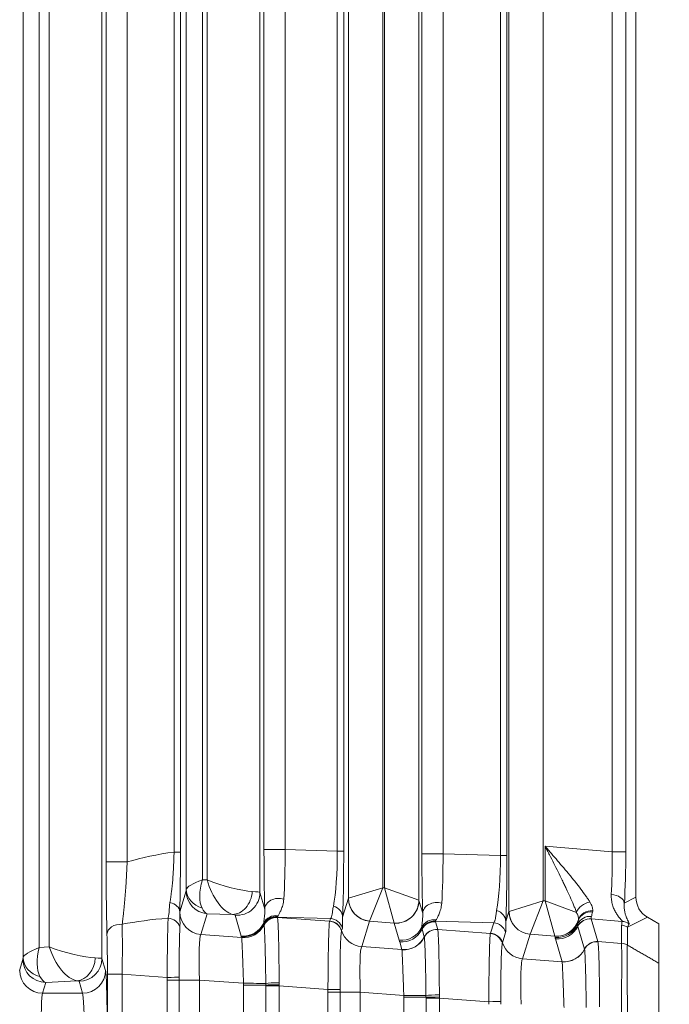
# Model space of a CAD drawing. Header units: millimetres. Extents: x 4 to 836, y 5 to 589.
# Tile 141 of 154: x 725 to 739, y 283 to 304. Entities that reach past the tile are written whole.
import ezdxf

# ---------------------------------------------------------------- set-up
doc = ezdxf.new("R2010")
doc.units = ezdxf.units.MM
doc.layers.add('1', color=7, linetype='Continuous', true_color=0xffffff)
doc.styles.add('ideas_simplex', font='simplex.shx')
doc.dimstyles.get("Standard").update_dxf_attribs({"dimtxt": 0.18, "dimasz": 0.18, "dimexe": 0.18, "dimexo": 0.0625, "dimgap": 0.09, "dimtad": 0, "dimtih": 1, "dimtoh": 1, "dimdec": 4, "dimzin": 0, "dimdsep": 46, "dimtxsty": 'Standard', "dimcen": 0.09, "dimadec": 0, "dimazin": 0, "dimtfac": 1, "dimtdec": 4, "dimtofl": 0, "dimtmove": 0, "dimatfit": 3, "dimfxl": 1, "dimtolj": 1, "dimtzin": 0, "dimarcsym": 0})

# ---------------------------------------------------------------- blocks, each defined once
blk = doc.blocks.new('_U1')
at = {"layer": '1', "color": 152, "lineweight": 13}
for p, q in [((687.377459, 306.372389), (765.429845, 306.372389)), ((706.014546, 253.711148), (765.429845, 253.711148))]:
    blk.add_line(p, q, dxfattribs=at)
at = {"layer": '1', "color": 27, "lineweight": 13}
blk.add_line((763.429845, 306.372389), (763.429845, 253.711148), dxfattribs=at)
at = {"layer": '1', "color": 87, "lineweight": 25}
for p, q in [((761.929845, 287.144268), (756.304845, 287.144268)), ((756.304845, 287.144268), (756.304845, 285.644268)), ((761.929845, 285.644268), (761.929845, 287.144268)), ((756.304845, 274.439268), (756.304845, 272.939268)), ((761.929845, 272.939268), (761.929845, 274.439268)), ((756.304845, 272.939268), (761.929845, 272.939268))]:
    blk.add_line(p, q, dxfattribs=at)
at = {"layer": '1', "color": 27, "lineweight": 18}
for points in [[(763.429845, 306.372389), (763.958826, 303.372391), (762.900864, 303.372387)], [(763.429845, 253.711148), (762.900864, 256.711146), (763.958826, 256.71115)]]:
    blk.add_solid(points, dxfattribs=at)
at = {"layer": '1', "color": 87, "linetype": 'Continuous', "lineweight": 25, "char_height": 3, "attachment_point": 7, "rotation": 90, "line_spacing_factor": 1.204819, "style": 'ideas_simplex'}
for s, insert in [('\\W1.2097;52,7', (754.463845, 274.386768)), ('\\W1.2097;2.07', (761.776345, 274.386768))]:
    blk.add_mtext(s, dxfattribs=dict(at, insert=insert))
blk = doc.blocks.new('_U6')
at = {"layer": '1', "color": 152, "lineweight": 13}
for p, q in [((678.538624, 315.211223), (784.688083, 315.211223)), ((650.312249, 253.711148), (784.688083, 253.711148))]:
    blk.add_line(p, q, dxfattribs=at)
at = {"layer": '1', "color": 27, "lineweight": 13}
blk.add_line((782.688083, 315.211223), (782.688083, 253.711148), dxfattribs=at)
at = {"layer": '1', "color": 87, "lineweight": 25}
for p, q in [((781.188083, 293.048685), (775.563083, 293.048685)), ((775.563083, 293.048685), (775.563083, 291.548685)), ((781.188083, 291.548685), (781.188083, 293.048685)), ((775.563083, 277.373685), (775.563083, 275.873685)), ((781.188083, 275.873685), (781.188083, 277.373685)), ((775.563083, 275.873685), (781.188083, 275.873685))]:
    blk.add_line(p, q, dxfattribs=at)
at = {"layer": '1', "color": 27, "lineweight": 18}
for points in [[(782.688083, 315.211223), (783.217064, 312.211225), (782.159102, 312.211221)], [(782.688083, 253.711148), (782.159102, 256.711146), (783.217064, 256.71115)]]:
    blk.add_solid(points, dxfattribs=at)
at = {"layer": '1', "color": 87, "linetype": 'Continuous', "lineweight": 25, "char_height": 3, "attachment_point": 7, "rotation": 90, "line_spacing_factor": 1.204819, "style": 'ideas_simplex'}
for s, insert in [('\\W1.2558;2.421', (781.034583, 277.321185)), ('\\W1.2097;61,5', (773.722083, 278.806185))]:
    blk.add_mtext(s, dxfattribs=dict(at, insert=insert))

msp = doc.modelspace()

# ---------------------------------------------------------------- linework, layer by layer
at = {"layer": '1', "color": 143, "linetype": 'Continuous', "lineweight": 13}
for p, q in [((725.176, 283.869), (725.176, 324.553)), ((726.897, 324.574), (726.897, 283.849)), ((725.526, 324.335), (725.526, 284.087)), ((725.748, 284.099), (725.748, 324.323)), ((735.769, 284.872), (735.769, 323.55)), ((732.269, 285.158), (732.269, 323.265)), ((733.808, 323.309), (733.808, 285.114)), ((736.519, 323.32), (736.519, 285.103)), ((728.735, 285.358), (728.735, 323.064)), ((730.34, 323.135), (730.34, 285.287)), ((733.019, 323.034), (733.019, 285.389)), ((733.058, 285.385), (733.058, 323.037)), ((729.085, 322.861), (729.085, 285.561)), ((729.191, 285.559), (729.191, 322.864)), ((726.986, 285.951), (726.986, 322.471)), ((727.446, 322.471), (727.446, 285.951)), ((735.586, 286.094), (735.586, 322.328)), ((735.726, 322.328), (735.726, 286.094)), ((728.468, 286.167), (728.468, 322.256)), ((728.608, 322.256), (728.608, 286.167)), ((730.429, 286.218), (730.429, 322.205)), ((730.889, 322.205), (730.889, 286.218)), ((732.027, 286.188), (732.027, 322.235)), ((732.167, 322.235), (732.167, 286.188)), ((733.872, 286.127), (733.872, 322.295)), ((734.332, 322.295), (734.332, 286.127)), ((738.018, 286.174), (738.018, 322.249)), ((738.317, 322.249), (738.317, 286.174)), ((728.468, 286.167), (728.608, 286.167)), ((730.429, 286.218), (730.889, 286.218)), ((730.889, 286.218), (732.027, 286.188)), ((732.027, 286.188), (732.167, 286.188)), ((733.872, 286.127), (734.332, 286.127)), ((734.332, 286.127), (735.586, 286.094)), ((735.726, 286.094), (735.586, 286.094)), ((736.558, 285.1), (736.558, 286.293)), ((736.558, 286.293), (738.018, 286.174)), ((738.018, 286.174), (738.317, 286.174)), ((727.446, 285.951), (726.986, 285.951)), ((729.085, 285.561), (729.191, 285.559)), ((728.593, 284.867), (728.732, 285.319)), ((730.34, 285.287), (730.446, 284.924)), ((732.272, 285.159), (733.019, 285.389)), ((732.73, 284.663), (733.019, 285.389)), ((733.019, 285.389), (733.058, 285.385)), ((733.058, 285.385), (733.267, 284.619)), ((733.058, 285.385), (733.805, 285.115)), ((732.144, 284.746), (732.269, 285.158)), ((733.808, 285.114), (733.889, 284.834)), ((735.772, 284.873), (736.519, 285.103)), ((736.23, 284.377), (736.519, 285.103)), ((736.519, 285.103), (736.558, 285.1)), ((737.242, 284.852), (736.558, 285.1)), ((736.767, 284.333), (736.558, 285.1)), ((738.285, 285.055), (738.539, 285.181)), ((729.191, 284.823), (729.053, 284.371)), ((729.745, 284.808), (729.191, 284.823)), ((735.702, 284.652), (735.769, 284.872)), ((729.933, 284.335), (729.8, 284.791)), ((731.878, 284.72), (730.72, 284.751)), ((730.722, 284.744), (731.858, 284.658)), ((731.861, 284.664), (731.878, 284.72)), ((732.729, 284.661), (732.559, 284.106)), ((733.267, 284.619), (732.73, 284.663)), ((733.376, 284.244), (733.267, 284.617)), ((735.437, 284.627), (734.163, 284.66)), ((734.167, 284.647), (734.216, 284.48)), ((735.367, 284.399), (735.437, 284.627)), ((738.237, 284.656), (737.565, 284.711)), ((737.565, 284.711), (737.71, 284.217)), ((738.787, 284.75), (738.353, 284.533)), ((729.053, 284.371), (729.944, 284.303)), ((732.14, 284.511), (732.122, 284.455)), ((733.924, 284.316), (733.875, 284.483)), ((734.216, 284.48), (735.365, 284.394)), ((735.698, 284.417), (735.629, 284.19)), ((736.229, 284.376), (736.065, 283.841)), ((736.767, 284.333), (736.23, 284.377)), ((737.417, 284.052), (737.273, 284.547)), ((738.227, 284.178), (738.227, 284.572)), ((738.353, 284.533), (738.353, 284.139)), ((733.437, 284.041), (733.388, 284.209)), ((736.775, 284.304), (736.767, 284.332)), ((736.93, 283.777), (736.786, 284.274)), ((737.71, 284.217), (738.227, 284.177)), ((725.526, 284.087), (725.748, 284.099)), ((732.559, 284.106), (733.437, 284.04)), ((725.102, 283.589), (725.173, 283.824)), ((726.897, 283.849), (726.975, 283.589)), ((736.065, 283.841), (736.931, 283.776)), ((725.672, 283.326), (725.602, 283.091)), ((726.349, 283.363), (725.672, 283.326)), ((726.475, 283.091), (726.397, 283.351)), ((727.336, 283.509), (727.016, 283.509)), ((727.016, 275.913), (727.016, 283.509)), ((727.336, 283.509), (727.336, 275.913)), ((728.317, 283.435), (727.336, 283.509)), ((728.317, 283.379), (728.582, 283.379)), ((728.317, 276.043), (728.317, 283.379)), ((728.582, 283.379), (729.022, 283.379)), ((728.582, 283.379), (728.582, 276.043)), ((729.984, 283.307), (729.022, 283.379)), ((729.022, 283.379), (729.022, 276.043)), ((725.602, 283.091), (726.475, 283.091)), ((729.984, 276.154), (729.984, 283.269)), ((729.984, 283.269), (730.468, 283.269)), ((730.468, 283.251), (730.759, 283.251)), ((730.468, 276.172), (730.468, 283.251)), ((730.759, 283.251), (730.759, 276.172)), ((731.824, 283.17), (730.759, 283.251)), ((731.824, 283.114), (732.088, 283.114)), ((731.824, 276.308), (731.824, 283.114)), ((732.529, 283.114), (732.088, 283.114)), ((732.088, 283.114), (732.088, 276.308)), ((733.477, 283.043), (732.529, 283.114)), ((732.529, 283.114), (732.529, 276.308)), ((733.477, 276.417), (733.477, 283.005)), ((733.962, 283.005), (733.477, 283.005)), ((733.962, 282.987), (734.252, 282.987)), ((733.962, 276.436), (733.962, 282.987)), ((734.252, 282.987), (734.252, 276.436)), ((735.33, 282.906), (734.252, 282.987))]:
    msp.add_line(p, q, dxfattribs=at)
at = {"layer": '1', "color": 143, "linetype": 'Continuous', "lineweight": 18}
for p, q in [((738.539, 323.241), (738.539, 285.181)), ((738.787, 284.75), (739.039, 284.604)), ((739.039, 283.744), (739.039, 284.604))]:
    msp.add_line(p, q, dxfattribs=at)
at = {"layer": '1', "color": 143, "linetype": 'Continuous', "lineweight": 13}
for centre, major_axis, ratio, start_param, end_param in [((730.406, 283.209), (-5.359, 0.61), 0.555322, 5.144862, 5.359549), ((730.484, 286.242), (-0.001, -1.801), 0.030434, 4.725631, 5.532945), ((730.784, 286.242), (-0.007, 1.501), 0.069967, 3.888858, 4.696172), ((731.81, 286.215), (-0.01, 1.501), 0.144199, 3.75491, 4.693626), ((732.11, 286.215), (-0.001, 1.801), 0.031454, 3.758799, 4.697514), ((733.927, 286.151), (-0.001, -1.801), 0.030434, 4.725631, 5.532945), ((734.227, 286.151), (-0.007, 1.501), 0.069967, 3.888858, 4.696172), ((735.369, 286.121), (-0.01, 1.501), 0.144199, 3.75491, 4.693626), ((735.669, 286.121), (-0.001, 1.801), 0.031454, 3.758799, 4.697514), ((737.872, 286.186), (-0.026, 1.507), 0.096946, 4.032678, 4.702802), ((738.171, 286.186), (-0.001, 1.806), 0.081028, 4.035607, 4.705731), ((729.485, 285.561), (-0.749, -0.213), 0.16115, 5.228872, 6.211309), ((729.485, 285.561), (-0.292, -0.731), 0.480074, 4.902082, 5.884519), ((729.591, 285.559), (-0.749, 0.223), 0.167328, 1.058343, 2.511926), ((729.591, 285.559), (-0.267, 0.744), 0.48275, 1.399063, 2.852645), ((728.731, 285.568), (0, 0.25), 0.031454, 3.243932, 3.715078), ((729.231, 285.319), (-0.478, 0.146), 0.996014, 0.297852, 1.785245), ((729.235, 285.358), (0.499, -0.024), 0.878584, 3.196431, 4.437869), ((729.785, 285.305), (0.093, 0.491), 0.77245, 3.279264, 4.858354), ((729.841, 285.287), (-0.48, -0.14), 0.995643, 1.207413, 2.857034), ((729.591, 285.307), (-0.75, 0.02), 0.029238, 3.168569, 3.821783), ((737.986, 285.055), (-0.299, 0.019), 0.621028, 3.245165, 4.701837), ((728.293, 284.864), (-0.3, 0.008), 0.714578, 3.179021, 4.439644), ((730.746, 284.924), (-0.3, -0.01), 0.776151, 4.295129, 6.241659), ((733.019, 285.137), (-0.75, 0.02), 0.029238, 6.196715, 6.257802), ((732.769, 285.158), (-0.478, 0.146), 0.996014, 0.297852, 1.785245), ((732.77, 285.159), (-0.339, 0.368), 0.992996, 0.829626, 2.311967), ((733.307, 285.115), (0.368, 0.339), 0.991771, 3.890384, 5.534394), ((733.308, 285.114), (-0.48, -0.14), 0.995643, 1.207413, 2.857034), ((733.058, 285.134), (-0.75, 0.02), 0.029238, 3.168569, 3.229655), ((734.189, 284.834), (-0.3, -0.01), 0.776151, 4.295129, 6.241659), ((737.515, 284.852), (-0.269, -0.133), 0.701534, 4.312995, 5.668073), ((728.597, 283.368), (0, 1.504), 0.026222, 0.085495, 0.105873), ((729.093, 284.867), (0.478, -0.146), 0.996014, 3.439444, 4.926838), ((729.23, 285.568), (-0.012, -0.75), 0.344743, 5.705365, 6.176511), ((729.55, 284.81), (-0.25, 0.021), 0.087194, 3.174945, 3.828159), ((730.694, 284.488), (-0.298, 0.034), 0.982269, 4.678398, 5.944958), ((731.844, 284.746), (-0.3, 0.013), 0.858349, 3.192635, 4.413477), ((735.402, 284.652), (0.3, -0.013), 0.858349, 0.051043, 1.271884), ((736.519, 284.851), (-0.75, 0.02), 0.029238, 6.196715, 6.257802), ((736.269, 284.872), (-0.478, 0.146), 0.996014, 0.297852, 1.785245), ((736.27, 284.873), (-0.339, 0.368), 0.992996, 0.829626, 2.311967), ((737.571, 284.591), (-0.294, 0.059), 0.895222, 4.815928, 6.167138), ((737.575, 284.622), (-0.299, 0.018), 0.878856, 4.694224, 6.053686), ((727.306, 284.376), (0.3, 0.008), 0.722159, 1.448499, 3.103741), ((727.284, 283.505), (-0.023, -1.503), 0.034806, 1.573947, 2.380449), ((731.206, 283.209), (-5.474, 0.489), 0.272631, 5.287995, 5.521537), ((728.308, 284.469), (-0.299, 0.018), 0.865443, 3.477325, 4.664411), ((729.973, 284.832), (-0.48, -0.14), 0.995643, 1.207413, 2.411234), ((729.978, 284.818), (-0.471, -0.168), 0.995424, 1.148438, 2.337855), ((730.693, 284.464), (-0.299, -0.026), 0.991317, 4.517846, 5.732632), ((730.696, 284.453), (-0.284, -0.098), 0.995464, 4.299844, 5.486244), ((730.698, 284.446), (-0.286, -0.092), 0.995544, 4.320806, 5.507206), ((730.699, 284.444), (-0.296, -0.047), 0.993751, 4.472079, 5.658942), ((730.699, 284.442), (-0.297, -0.041), 0.992886, 4.491637, 5.678511), ((731.834, 284.36), (-0.268, 0.136), 0.995564, 3.909371, 5.098516), ((731.836, 284.366), (0.287, -0.088), 0.996014, 0.598846, 1.785245), ((731.853, 284.422), (-0.287, 0.088), 0.996014, 3.740438, 4.926838), ((732.979, 284.64), (-0.25, 0.021), 0.087194, 6.203092, 6.264178), ((733.017, 284.637), (-0.25, 0.021), 0.087194, 3.174945, 3.236032), ((734.137, 284.397), (-0.298, 0.034), 0.982269, 4.678398, 5.944958), ((734.139, 284.362), (-0.284, -0.098), 0.995471, 4.301453, 5.487852), ((734.143, 284.349), (-0.288, -0.084), 0.995643, 4.349005, 5.535405), ((735.412, 284.329), (0.287, -0.088), 0.996014, 0.598846, 1.785245), ((736.807, 284.829), (0.368, 0.339), 0.991771, 3.890384, 5.271507), ((736.808, 284.828), (-0.48, -0.14), 0.995643, 1.207413, 2.555209), ((736.816, 284.801), (0.48, 0.14), 0.995643, 4.349005, 5.581304), ((737.546, 284.478), (-0.293, 0.062), 0.959628, 4.834927, 6.067475), ((737.541, 284.414), (-0.291, -0.074), 0.995302, 4.382823, 5.569103), ((737.541, 284.413), (-0.288, -0.084), 0.995643, 4.349005, 5.535405), ((740.09, 285.993), (-1.824, -1.543), 0.244098, 5.976332, 6.079471), ((738.213, 284.359), (-0.293, 0.063), 0.996129, 4.297262, 4.842485), ((740.065, 285.695), (-1.72, -1.279), 0.157063, 5.913872, 6.017011), ((726.984, 283.505), (0, -1.203), 0.026128, 1.574077, 2.38058), ((729.097, 283.368), (-0.038, 1.006), 0.073389, 0.079108, 1.557174), ((729.984, 284.8), (-0.477, -0.149), 0.995576, 1.188036, 2.374065), ((729.984, 284.799), (0.482, 0.134), 0.994903, 4.361205, 5.547224), ((732.599, 284.602), (-0.478, 0.146), 0.996014, 0.598846, 1.785245), ((733.417, 284.741), (-0.48, -0.14), 0.995643, 1.207413, 2.411234), ((733.428, 284.705), (-0.48, -0.14), 0.995643, 1.207413, 2.393812), ((734.192, 284.182), (-0.288, -0.084), 0.995643, 4.349005, 5.535405), ((734.192, 284.182), (-0.292, -0.068), 0.995069, 4.402956, 5.589592), ((734.192, 284.18), (-0.297, -0.044), 0.993716, 4.484311, 5.671202), ((735.34, 284.096), (0.268, -0.136), 0.995564, 0.767778, 1.956923), ((735.343, 284.101), (0.287, -0.088), 0.996014, 0.598846, 1.785245), ((736.479, 284.355), (-0.25, 0.021), 0.087194, 6.203092, 6.264178), ((736.826, 284.77), (0.48, 0.14), 0.995643, 4.349005, 5.535429), ((738.203, 284.274), (-0.3, 0), 0.996169, 4.18879, 4.631248), ((733.477, 284.538), (-0.48, -0.14), 0.995643, 1.207413, 2.393768), ((733.478, 284.536), (-0.479, -0.144), 0.995612, 1.198056, 2.384063), ((736.106, 284.338), (0.478, -0.146), 0.996014, 3.740438, 4.926838), ((736.517, 284.351), (-0.25, 0.021), 0.087194, 3.174945, 3.236032), ((737.685, 283.919), (-0.288, -0.084), 0.995643, 4.349005, 5.535405), ((737.685, 283.918), (-0.292, -0.068), 0.995069, 4.402956, 5.589592), ((737.686, 283.916), (-0.297, -0.044), 0.993716, 4.484311, 5.671202), ((738.202, 283.88), (-0.295, 0.056), 0.996153, 4.374299, 4.816677), ((725.926, 284.087), (-0.749, -0.229), 0.170757, 5.222502, 6.204939), ((725.926, 284.087), (-0.254, -0.751), 0.483887, 4.874385, 5.856821), ((726.148, 284.099), (-0.749, 0.207), 0.157833, 1.052243, 2.549231), ((726.148, 284.099), (-0.306, 0.723), 0.478289, 1.371252, 2.868239), ((732.603, 283.103), (-0.038, 1.006), 0.073389, 0.079108, 1.557174), ((736.971, 284.274), (0.48, 0.14), 0.995643, 4.349005, 5.535361), ((736.971, 284.272), (0.479, 0.144), 0.995612, 4.339649, 5.525656), ((725.172, 284.073), (0, -0.25), 0.031404, 0.10491, 0.619461), ((725.672, 283.824), (-0.479, 0.143), 0.995856, 0.291963, 1.860478), ((725.676, 283.869), (0.499, -0.022), 0.864178, 3.193639, 4.485026), ((726.349, 283.861), (0.059, 0.497), 0.802499, 3.288192, 4.807197), ((726.397, 283.849), (-0.479, -0.143), 0.995856, 1.281115, 2.84963), ((726.148, 283.848), (-0.75, 0), 0.029163, 3.167773, 3.777582), ((736.11, 282.839), (-0.038, 1.006), 0.073389, 0.079108, 1.557174), ((725.602, 283.589), (-0.479, 0.143), 0.995856, 0.291963, 1.860478), ((726.475, 283.589), (-0.479, -0.143), 0.995856, 1.281115, 2.84963), ((726.972, 282.095), (0, -1.5), 0.026186, 1.570796, 3.054326), ((725.672, 284.073), (-0.025, 0.75), 0.344332, 2.531192, 3.045743), ((726.148, 283.35), (-0.25, 0), 0.087489, 3.167773, 3.777582), ((728.296, 283.435), (-0.3, -0.004), 0.000932, 1.640603, 2.828939), ((730.019, 283.307), (0.5, -0.001), 0.000077, 4.642576, 5.82725), ((730.737, 283.306), (-0.3, -0.006), 0.044184, 4.638292, 5.826805), ((725.605, 282.095), (0, -1), 0.039279, 3.228859, 4.712389), ((726.472, 282.095), (0, -1), 0.039279, 1.570796, 3.054326), ((730.738, 283.269), (-0.3, -0.002), 0.014605, 4.641342, 5.828738), ((731.803, 283.17), (-0.3, -0.004), 0.000932, 1.640603, 2.828939), ((733.512, 283.043), (-0.5, 0.001), 0.000077, 1.500983, 2.685657), ((734.231, 283.042), (-0.3, -0.006), 0.044184, 4.638292, 5.826805), ((734.231, 283.005), (-0.3, -0.002), 0.014605, 4.641342, 5.828738), ((735.309, 282.906), (0.3, 0.004), 0.000932, 4.782196, 5.970531)]:
    msp.add_ellipse(centre, major_axis=major_axis, ratio=ratio, start_param=start_param, end_param=end_param, dxfattribs=at)
at = {"layer": '1', "color": 143, "linetype": 'Continuous', "lineweight": 18}
msp.add_ellipse((739.04, 285.183), major_axis=(0.449, 0.225), ratio=0.995894, start_param=2.679493, end_param=3.721496, dxfattribs=at)
at = {"layer": '1', "color": 143, "linetype": 'Continuous', "lineweight": 13}
for points, knots in [([(728.379, 285.068), (728.385, 285.104), (728.39, 285.14), (728.398, 285.198), (728.401, 285.217), (728.406, 285.257), (728.408, 285.278), (728.421, 285.381), (728.43, 285.469), (728.44, 285.585), (728.441, 285.608), (728.445, 285.656), (728.447, 285.681), (728.452, 285.755), (728.455, 285.805), (728.46, 285.906), (728.462, 285.957), (728.466, 286.061), (728.467, 286.113), (728.468, 286.167)], [0, 0, 0, 0, 0.125, 0.125, 0.1875, 0.1875, 0.25, 0.25, 0.5, 0.5, 0.5625, 0.5625, 0.625, 0.625, 0.75, 0.75, 0.875, 0.875, 1, 1, 1, 1]), ([(737.242, 284.852), (737.232, 284.879), (737.222, 284.907), (737.2, 284.962), (737.189, 284.99), (737.154, 285.075), (737.129, 285.132), (737.076, 285.249), (737.049, 285.309), (737.006, 285.399), (736.992, 285.429), (736.962, 285.49), (736.947, 285.521), (736.903, 285.612), (736.872, 285.674), (736.811, 285.796), (736.78, 285.858), (736.717, 285.981), (736.686, 286.043), (736.638, 286.137), (736.614, 286.183), (736.59, 286.23), (736.574, 286.261), (736.566, 286.277), (736.558, 286.293)], [0, 0, 0, 0, 0.0625, 0.0625, 0.125, 0.125, 0.25, 0.25, 0.375, 0.375, 0.4375, 0.4375, 0.5, 0.5, 0.625, 0.625, 0.75, 0.75, 0.875, 0.875, 0.9375, 0.96875, 0.96875, 1, 1, 1, 1]), ([(736.558, 286.293), (736.57, 286.279), (736.581, 286.266), (736.604, 286.24), (736.638, 286.2), (736.673, 286.16), (736.741, 286.081), (736.786, 286.029), (736.875, 285.924), (736.92, 285.872), (737.007, 285.768), (737.051, 285.716), (737.115, 285.639), (737.136, 285.613), (737.178, 285.561), (737.199, 285.536), (737.26, 285.46), (737.299, 285.41), (737.374, 285.312), (737.409, 285.263), (737.459, 285.193), (737.475, 285.169), (737.498, 285.135), (737.505, 285.123), (737.52, 285.1), (737.527, 285.089), (737.534, 285.078)], [0, 0, 0, 0, 0.03125, 0.03125, 0.0625, 0.125, 0.125, 0.25, 0.25, 0.375, 0.375, 0.5, 0.5, 0.5625, 0.5625, 0.625, 0.625, 0.75, 0.75, 0.875, 0.875, 0.9375, 0.9375, 0.96875, 0.96875, 1, 1, 1, 1]), ([(727.446, 285.951), (727.443, 285.884), (727.44, 285.819), (727.434, 285.69), (727.431, 285.626), (727.425, 285.532), (727.423, 285.501), (727.419, 285.439), (727.417, 285.409), (727.411, 285.318), (727.406, 285.259), (727.392, 285.089), (727.382, 284.982), (727.369, 284.854), (727.366, 284.829), (727.36, 284.78), (727.352, 284.707), (727.343, 284.637), (727.337, 284.592)], [0, 0, 0, 0, 0.125, 0.125, 0.25, 0.25, 0.3125, 0.3125, 0.375, 0.375, 0.5, 0.5, 0.75, 0.75, 0.8125, 0.8125, 0.875, 1, 1, 1, 1]), ([(738.237, 284.656), (738.238, 284.661), (738.234, 284.669), (738.219, 284.69), (738.207, 284.703), (738.187, 284.727), (738.18, 284.735), (738.166, 284.753), (738.158, 284.763), (738.135, 284.793), (738.12, 284.816), (738.09, 284.865), (738.075, 284.892), (738.056, 284.936), (738.049, 284.951), (738.037, 284.982), (738.032, 284.999), (738.017, 285.049), (738.01, 285.084), (738.001, 285.159), (737.999, 285.199), (738.002, 285.24)], [0, 0, 0, 0, 0.125, 0.125, 0.25, 0.25, 0.3125, 0.3125, 0.375, 0.375, 0.5, 0.5, 0.625, 0.625, 0.6875, 0.6875, 0.75, 0.75, 0.875, 0.875, 1, 1, 1, 1]), ([(728.338, 284.727), (728.345, 284.75), (728.35, 284.775), (728.357, 284.827), (728.36, 284.854), (728.364, 284.912), (728.365, 284.942), (728.37, 285.004), (728.374, 285.036), (728.379, 285.068)], [0, 0, 0, 0, 0.25, 0.25, 0.5, 0.5, 0.75, 0.75, 1, 1, 1, 1]), ([(730.861, 285.141), (730.859, 285.116), (730.856, 285.093), (730.848, 285.049), (730.843, 285.029), (730.833, 284.99), (730.827, 284.972), (730.816, 284.939), (730.81, 284.923), (730.791, 284.88), (730.779, 284.855), (730.756, 284.812), (730.746, 284.794), (730.737, 284.78)], [0, 0, 0, 0, 0.125, 0.125, 0.25, 0.25, 0.375, 0.375, 0.5, 0.5, 0.75, 0.75, 1, 1, 1, 1]), ([(734.304, 285.05), (734.302, 285.025), (734.299, 285.002), (734.291, 284.959), (734.287, 284.938), (734.276, 284.9), (734.271, 284.882), (734.259, 284.848), (734.253, 284.833), (734.235, 284.789), (734.222, 284.764), (734.199, 284.721), (734.189, 284.703), (734.18, 284.689)], [0, 0, 0, 0, 0.125, 0.125, 0.25, 0.25, 0.375, 0.375, 0.5, 0.5, 0.75, 0.75, 1, 1, 1, 1]), ([(737.534, 285.078), (737.555, 285.042), (737.572, 285.008), (737.588, 284.959), (737.592, 284.944), (737.595, 284.921), (737.596, 284.914), (737.597, 284.899), (737.597, 284.892), (737.596, 284.885)], [0, 0, 0, 0, 0.5, 0.5, 0.75, 0.75, 0.875, 0.875, 1, 1, 1, 1]), ([(738.285, 285.055), (738.282, 285.019), (738.281, 284.987), (738.285, 284.925), (738.288, 284.897), (738.296, 284.857), (738.298, 284.845), (738.304, 284.82), (738.308, 284.809), (738.318, 284.775), (738.326, 284.755), (738.341, 284.718), (738.349, 284.701), (738.36, 284.678), (738.364, 284.671), (738.37, 284.658), (738.373, 284.652), (738.382, 284.635), (738.386, 284.626), (738.391, 284.61), (738.391, 284.604), (738.389, 284.6)], [0, 0, 0, 0, 0.125, 0.125, 0.25, 0.25, 0.3125, 0.3125, 0.375, 0.375, 0.5, 0.5, 0.625, 0.625, 0.6875, 0.6875, 0.75, 0.75, 0.875, 0.875, 1, 1, 1, 1]), ([(728.592, 284.864), (728.591, 284.835), (728.592, 284.807), (728.594, 284.752), (728.595, 284.725), (728.597, 284.672), (728.598, 284.645), (728.598, 284.592), (728.598, 284.565), (728.596, 284.537)], [0, 0, 0, 0, 0.25, 0.25, 0.5, 0.5, 0.75, 0.75, 1, 1, 1, 1]), ([(730.424, 284.617), (730.424, 284.63), (730.426, 284.646), (730.43, 284.684), (730.433, 284.706), (730.439, 284.755), (730.443, 284.783), (730.446, 284.831), (730.447, 284.848), (730.447, 284.884), (730.447, 284.904), (730.446, 284.924)], [0, 0, 0, 0, 0.25, 0.25, 0.5, 0.5, 0.75, 0.75, 0.875, 0.875, 1, 1, 1, 1]), ([(731.878, 284.72), (731.887, 284.726), (731.894, 284.736), (731.903, 284.757), (731.905, 284.766), (731.91, 284.784), (731.912, 284.794), (731.918, 284.828), (731.922, 284.854), (731.93, 284.915), (731.935, 284.95), (731.943, 284.988)], [0, 0, 0, 0, 0.25, 0.25, 0.375, 0.375, 0.5, 0.5, 0.75, 0.75, 1, 1, 1, 1]), ([(733.867, 284.526), (733.867, 284.54), (733.869, 284.556), (733.873, 284.593), (733.876, 284.615), (733.883, 284.664), (733.886, 284.692), (733.889, 284.74), (733.89, 284.757), (733.891, 284.793), (733.89, 284.813), (733.889, 284.834)], [0, 0, 0, 0, 0.25, 0.25, 0.5, 0.5, 0.75, 0.75, 0.875, 0.875, 1, 1, 1, 1]), ([(735.437, 284.627), (735.445, 284.633), (735.453, 284.643), (735.461, 284.664), (735.464, 284.672), (735.469, 284.69), (735.471, 284.7), (735.477, 284.734), (735.48, 284.761), (735.489, 284.822), (735.494, 284.856), (735.501, 284.894)], [0, 0, 0, 0, 0.25, 0.25, 0.375, 0.375, 0.5, 0.5, 0.75, 0.75, 1, 1, 1, 1]), ([(737.287, 284.7), (737.287, 284.705), (737.287, 284.711), (737.286, 284.722), (737.286, 284.728), (737.283, 284.745), (737.28, 284.758), (737.269, 284.796), (737.257, 284.823), (737.242, 284.852)], [0, 0, 0, 0, 0.125, 0.125, 0.25, 0.25, 0.5, 0.5, 1, 1, 1, 1]), ([(728.317, 283.435), (728.317, 283.5), (728.318, 283.566), (728.318, 283.662), (728.319, 283.695), (728.319, 283.743), (728.319, 283.759), (728.32, 283.791), (728.32, 283.806), (728.321, 283.885), (728.322, 284.008), (728.324, 284.124), (728.325, 284.195), (728.325, 284.209), (728.326, 284.236), (728.326, 284.278), (728.327, 284.317), (728.329, 284.394), (728.33, 284.443), (728.331, 284.512), (728.332, 284.534), (728.333, 284.577), (728.334, 284.598), (728.336, 284.658), (728.337, 284.694), (728.338, 284.727)], [0, 0, 0, 0, 0.125, 0.125, 0.1875, 0.1875, 0.21875, 0.21875, 0.25, 0.25, 0.375, 0.5, 0.5, 0.53125, 0.53125, 0.5625, 0.625, 0.625, 0.75, 0.75, 0.8125, 0.8125, 0.875, 0.875, 1, 1, 1, 1]), ([(730.723, 284.741), (730.723, 284.741), (730.723, 284.74), (730.723, 284.74), (730.724, 284.74), (730.724, 284.739)], [0, 0, 0, 0, 0.624236, 0.624236, 1, 1, 1, 1]), ([(730.724, 284.739), (730.725, 284.734), (730.726, 284.727), (730.728, 284.709), (730.729, 284.698), (730.732, 284.66), (730.734, 284.627), (730.737, 284.577), (730.737, 284.567), (730.738, 284.545), (730.74, 284.511), (730.741, 284.474), (730.744, 284.394), (730.746, 284.336), (730.748, 284.255), (730.748, 284.238), (730.749, 284.205), (730.75, 284.153), (730.751, 284.1), (730.753, 283.99), (730.754, 283.912), (730.756, 283.81), (730.756, 283.789), (730.756, 283.748), (730.757, 283.686), (730.757, 283.622), (730.758, 283.495), (730.759, 283.408), (730.759, 283.319)], [0, 0, 0, 0, 0.0625, 0.0625, 0.125, 0.125, 0.25, 0.25, 0.28125, 0.28125, 0.3125, 0.375, 0.375, 0.5, 0.5, 0.53125, 0.53125, 0.5625, 0.625, 0.625, 0.75, 0.75, 0.78125, 0.78125, 0.8125, 0.875, 0.875, 1, 1, 1, 1]), ([(731.824, 283.17), (731.824, 283.194), (731.824, 283.217), (731.824, 283.263), (731.824, 283.287), (731.825, 283.356), (731.825, 283.402), (731.826, 283.538), (731.827, 283.626), (731.828, 283.734), (731.829, 283.756), (731.829, 283.798), (731.83, 283.861), (731.831, 283.922), (731.833, 284.039), (731.835, 284.112), (731.838, 284.249), (731.839, 284.311), (731.842, 284.394), (731.843, 284.42), (731.844, 284.456), (731.845, 284.467), (731.846, 284.49), (731.846, 284.501), (731.849, 284.552), (731.85, 284.584), (731.853, 284.621), (731.854, 284.632), (731.856, 284.644), (731.856, 284.648), (731.857, 284.654), (731.858, 284.656), (731.858, 284.658)], [0, 0, 0, 0, 0.03125, 0.03125, 0.0625, 0.0625, 0.125, 0.125, 0.25, 0.25, 0.28125, 0.28125, 0.3125, 0.375, 0.375, 0.5, 0.5, 0.625, 0.625, 0.6875, 0.6875, 0.71875, 0.71875, 0.75, 0.75, 0.875, 0.875, 0.9375, 0.9375, 0.96875, 0.96875, 1, 1, 1, 1]), ([(732.144, 284.746), (732.142, 284.714), (732.141, 284.685), (732.142, 284.633), (732.143, 284.61), (732.144, 284.581), (732.144, 284.572), (732.144, 284.556), (732.144, 284.548), (732.143, 284.529), (732.142, 284.518), (732.14, 284.511)], [0, 0, 0, 0, 0.25, 0.25, 0.5, 0.5, 0.625, 0.625, 0.75, 0.75, 1, 1, 1, 1]), ([(735.702, 284.652), (735.7, 284.62), (735.7, 284.591), (735.701, 284.539), (735.702, 284.517), (735.703, 284.487), (735.703, 284.478), (735.703, 284.462), (735.703, 284.455), (735.702, 284.435), (735.701, 284.425), (735.698, 284.417)], [0, 0, 0, 0, 0.25, 0.25, 0.5, 0.5, 0.625, 0.625, 0.75, 0.75, 1, 1, 1, 1]), ([(737.273, 284.548), (737.272, 284.553), (737.271, 284.56), (737.27, 284.577), (737.271, 284.587), (737.272, 284.599)], [0, 0, 0, 0, 0.5, 0.5, 1, 1, 1, 1]), ([(737.57, 284.765), (737.566, 284.752), (737.565, 284.741), (737.563, 284.723), (737.564, 284.716), (737.565, 284.712)], [0, 0, 0, 0, 0.5, 0.5, 1, 1, 1, 1]), ([(728.596, 284.537), (728.595, 284.509), (728.593, 284.477), (728.591, 284.426), (728.591, 284.408), (728.589, 284.372), (728.589, 284.353), (728.587, 284.294), (728.586, 284.253), (728.585, 284.187), (728.584, 284.165), (728.584, 284.119), (728.583, 284.095), (728.582, 284.023), (728.581, 283.924), (728.581, 283.82), (728.581, 283.74), (728.581, 283.713), (728.581, 283.659), (728.581, 283.632), (728.581, 283.55), (728.581, 283.494), (728.582, 283.439)], [0, 0, 0, 0, 0.125, 0.125, 0.1875, 0.1875, 0.25, 0.25, 0.375, 0.375, 0.4375, 0.4375, 0.5, 0.5, 0.625, 0.75, 0.75, 0.8125, 0.8125, 0.875, 0.875, 1, 1, 1, 1]), ([(730.468, 283.306), (730.467, 283.385), (730.466, 283.463), (730.464, 283.577), (730.463, 283.615), (730.463, 283.671), (730.462, 283.69), (730.462, 283.727), (730.461, 283.746), (730.46, 283.837), (730.458, 283.907), (730.456, 284.006), (730.455, 284.038), (730.454, 284.085), (730.453, 284.1), (730.453, 284.13), (730.452, 284.145), (730.45, 284.218), (730.448, 284.27), (730.446, 284.341), (730.445, 284.364), (730.443, 284.395), (730.443, 284.405), (730.442, 284.424), (730.442, 284.434), (730.439, 284.478), (730.438, 284.507), (730.435, 284.54), (730.434, 284.55), (730.433, 284.566), (730.432, 284.572), (730.431, 284.576)], [0, 0, 0, 0, 0.125, 0.125, 0.1875, 0.1875, 0.21875, 0.21875, 0.25, 0.25, 0.375, 0.375, 0.4375, 0.4375, 0.46875, 0.46875, 0.5, 0.5, 0.625, 0.625, 0.6875, 0.6875, 0.71875, 0.71875, 0.75, 0.75, 0.875, 0.875, 0.9375, 0.9375, 1, 1, 1, 1]), ([(732.12, 284.448), (732.12, 284.446), (732.119, 284.443), (732.117, 284.437), (732.117, 284.434), (732.115, 284.422), (732.113, 284.413), (732.11, 284.38), (732.107, 284.351), (732.104, 284.306), (732.104, 284.297), (732.103, 284.278), (732.101, 284.248), (732.1, 284.214), (732.097, 284.143), (732.095, 284.091), (732.092, 283.974), (732.091, 283.911), (732.09, 283.812), (732.089, 283.778), (732.088, 283.707), (732.088, 283.671), (732.087, 283.561), (732.087, 283.486), (732.087, 283.371), (732.087, 283.332), (732.087, 283.273), (732.088, 283.253), (732.088, 283.214), (732.088, 283.194), (732.088, 283.174)], [0, 0, 0, 0, 0.03125, 0.03125, 0.0625, 0.0625, 0.125, 0.125, 0.25, 0.25, 0.28125, 0.28125, 0.3125, 0.375, 0.375, 0.5, 0.5, 0.625, 0.625, 0.6875, 0.6875, 0.75, 0.75, 0.875, 0.875, 0.9375, 0.9375, 0.96875, 0.96875, 1, 1, 1, 1]), ([(734.217, 284.477), (734.219, 284.467), (734.221, 284.449), (734.225, 284.412), (734.226, 284.398), (734.227, 284.373), (734.228, 284.365), (734.229, 284.347), (734.229, 284.337), (734.232, 284.287), (734.234, 284.241), (734.237, 284.162), (734.238, 284.134), (734.239, 284.09), (734.239, 284.075), (734.24, 284.044), (734.241, 284.028), (734.243, 283.947), (734.244, 283.878), (734.246, 283.767), (734.247, 283.729), (734.248, 283.67), (734.248, 283.65), (734.248, 283.61), (734.249, 283.59), (734.25, 283.488), (734.251, 283.404), (734.252, 283.276), (734.252, 283.232), (734.252, 283.166), (734.252, 283.144), (734.252, 283.1), (734.252, 283.078), (734.253, 283.056)], [0, 0, 0, 0, 0.125, 0.125, 0.1875, 0.1875, 0.21875, 0.21875, 0.25, 0.25, 0.375, 0.375, 0.4375, 0.4375, 0.46875, 0.46875, 0.5, 0.5, 0.625, 0.625, 0.6875, 0.6875, 0.71875, 0.71875, 0.75, 0.75, 0.875, 0.875, 0.9375, 0.9375, 0.96875, 0.96875, 1, 1, 1, 1]), ([(735.33, 282.906), (735.33, 282.929), (735.33, 282.952), (735.33, 282.999), (735.331, 283.022), (735.331, 283.091), (735.331, 283.137), (735.332, 283.273), (735.333, 283.361), (735.335, 283.469), (735.335, 283.491), (735.336, 283.533), (735.337, 283.596), (735.338, 283.657), (735.34, 283.774), (735.341, 283.847), (735.344, 283.985), (735.346, 284.046), (735.349, 284.129), (735.349, 284.155), (735.351, 284.191), (735.351, 284.203), (735.352, 284.225), (735.353, 284.236), (735.355, 284.287), (735.357, 284.32), (735.36, 284.357), (735.361, 284.367), (735.362, 284.379), (735.363, 284.383), (735.364, 284.389), (735.364, 284.392), (735.365, 284.394)], [0, 0, 0, 0, 0.03125, 0.03125, 0.0625, 0.0625, 0.125, 0.125, 0.25, 0.25, 0.28125, 0.28125, 0.3125, 0.375, 0.375, 0.5, 0.5, 0.625, 0.625, 0.6875, 0.6875, 0.71875, 0.71875, 0.75, 0.75, 0.875, 0.875, 0.9375, 0.9375, 0.96875, 0.96875, 1, 1, 1, 1]), ([(729.984, 283.307), (729.983, 283.337), (729.982, 283.368), (729.979, 283.43), (729.978, 283.461), (729.975, 283.551), (729.973, 283.61), (729.97, 283.696), (729.969, 283.724), (729.967, 283.779), (729.966, 283.806), (729.963, 283.885), (729.961, 283.933), (729.958, 283.99), (729.958, 284.002), (729.957, 284.024), (729.957, 284.034), (729.955, 284.066), (729.954, 284.085), (729.952, 284.141), (729.951, 284.173), (729.949, 284.208), (729.949, 284.215), (729.948, 284.227), (729.947, 284.245), (729.946, 284.26), (729.945, 284.285), (729.944, 284.297), (729.944, 284.303)], [0, 0, 0, 0, 0.0625, 0.0625, 0.125, 0.125, 0.25, 0.25, 0.3125, 0.3125, 0.375, 0.375, 0.5, 0.5, 0.53125, 0.53125, 0.5625, 0.5625, 0.625, 0.625, 0.75, 0.75, 0.78125, 0.78125, 0.8125, 0.875, 0.875, 1, 1, 1, 1]), ([(733.961, 283.042), (733.96, 283.122), (733.959, 283.2), (733.958, 283.315), (733.957, 283.353), (733.956, 283.409), (733.956, 283.428), (733.955, 283.466), (733.955, 283.484), (733.953, 283.576), (733.952, 283.646), (733.949, 283.745), (733.949, 283.777), (733.947, 283.84), (733.946, 283.871), (733.944, 283.958), (733.942, 284.01), (733.939, 284.081), (733.938, 284.103), (733.937, 284.135), (733.936, 284.145), (733.936, 284.164), (733.935, 284.173), (733.933, 284.217), (733.931, 284.246), (733.929, 284.279), (733.928, 284.288), (733.926, 284.303), (733.925, 284.309), (733.924, 284.313)], [0, 0, 0, 0, 0.125, 0.125, 0.1875, 0.1875, 0.21875, 0.21875, 0.25, 0.25, 0.375, 0.375, 0.4375, 0.4375, 0.5, 0.5, 0.625, 0.625, 0.6875, 0.6875, 0.71875, 0.71875, 0.75, 0.75, 0.875, 0.875, 0.9375, 0.9375, 1, 1, 1, 1]), ([(735.627, 284.183), (735.626, 284.181), (735.625, 284.178), (735.624, 284.172), (735.623, 284.169), (735.621, 284.157), (735.62, 284.148), (735.616, 284.115), (735.614, 284.086), (735.611, 284.042), (735.61, 284.032), (735.609, 284.013), (735.608, 283.983), (735.606, 283.95), (735.603, 283.879), (735.602, 283.826), (735.599, 283.709), (735.597, 283.647), (735.596, 283.547), (735.596, 283.513), (735.595, 283.443), (735.594, 283.406), (735.594, 283.296), (735.593, 283.221), (735.594, 283.106), (735.594, 283.067), (735.594, 283.008), (735.594, 282.988), (735.594, 282.949), (735.594, 282.929), (735.594, 282.909)], [0, 0, 0, 0, 0.03125, 0.03125, 0.0625, 0.0625, 0.125, 0.125, 0.25, 0.25, 0.28125, 0.28125, 0.3125, 0.375, 0.375, 0.5, 0.5, 0.625, 0.625, 0.6875, 0.6875, 0.75, 0.75, 0.875, 0.875, 0.9375, 0.9375, 0.96875, 0.96875, 1, 1, 1, 1]), ([(736.786, 284.274), (736.784, 284.279), (736.783, 284.284), (736.779, 284.294), (736.777, 284.299), (736.775, 284.304)], [0, 0, 0, 0, 0.5, 0.5, 1, 1, 1, 1]), ([(737.71, 284.213), (737.713, 284.203), (737.715, 284.186), (737.718, 284.148), (737.719, 284.134), (737.721, 284.11), (737.721, 284.101), (737.722, 284.083), (737.723, 284.073), (737.726, 284.023), (737.727, 283.977), (737.73, 283.898), (737.731, 283.87), (737.732, 283.826), (737.733, 283.811), (737.734, 283.78), (737.734, 283.764), (737.736, 283.683), (737.738, 283.614), (737.74, 283.503), (737.74, 283.465), (737.741, 283.407), (737.741, 283.387), (737.742, 283.346), (737.742, 283.326), (737.744, 283.224), (737.744, 283.141), (737.745, 283.012), (737.745, 282.969), (737.746, 282.903), (737.746, 282.881), (737.746, 282.836), (737.746, 282.814), (737.746, 282.792)], [0, 0, 0, 0, 0.125, 0.125, 0.1875, 0.1875, 0.21875, 0.21875, 0.25, 0.25, 0.375, 0.375, 0.4375, 0.4375, 0.46875, 0.46875, 0.5, 0.5, 0.625, 0.625, 0.6875, 0.6875, 0.71875, 0.71875, 0.75, 0.75, 0.875, 0.875, 0.9375, 0.9375, 0.96875, 0.96875, 1, 1, 1, 1]), ([(738.226, 282.687), (738.226, 282.71), (738.226, 282.734), (738.226, 282.78), (738.226, 282.803), (738.227, 282.873), (738.227, 282.918), (738.226, 283.054), (738.226, 283.143), (738.226, 283.251), (738.227, 283.272), (738.227, 283.315), (738.227, 283.378), (738.228, 283.438), (738.229, 283.555), (738.23, 283.629), (738.231, 283.732), (738.231, 283.764), (738.231, 283.826), (738.23, 283.885), (738.229, 283.937), (738.229, 283.986), (738.228, 284.008), (738.227, 284.07), (738.226, 284.103), (738.226, 284.14), (738.226, 284.15), (738.226, 284.163), (738.226, 284.167), (738.227, 284.173), (738.227, 284.175), (738.227, 284.177)], [0, 0, 0, 0, 0.03125, 0.03125, 0.0625, 0.0625, 0.125, 0.125, 0.25, 0.25, 0.28125, 0.28125, 0.3125, 0.375, 0.375, 0.5, 0.5, 0.5625, 0.5625, 0.625, 0.6875, 0.6875, 0.75, 0.75, 0.875, 0.875, 0.9375, 0.9375, 0.96875, 0.96875, 1, 1, 1, 1]), ([(738.227, 284.178), (738.25, 284.176), (738.271, 284.172), (738.314, 284.159), (738.334, 284.15), (738.353, 284.139)], [0, 0, 0, 0, 0.5, 0.5, 1, 1, 1, 1]), ([(733.477, 283.043), (733.475, 283.105), (733.473, 283.166), (733.47, 283.257), (733.469, 283.287), (733.467, 283.331), (733.466, 283.346), (733.465, 283.375), (733.465, 283.39), (733.462, 283.462), (733.46, 283.517), (733.457, 283.596), (733.456, 283.621), (733.455, 283.659), (733.454, 283.671), (733.453, 283.695), (733.453, 283.706), (733.45, 283.763), (733.449, 283.805), (733.446, 283.861), (733.446, 283.878), (733.444, 283.911), (733.443, 283.926), (733.442, 283.967), (733.44, 283.989), (733.439, 284.014), (733.439, 284.021), (733.438, 284.033), (733.437, 284.037), (733.437, 284.04)], [0, 0, 0, 0, 0.125, 0.125, 0.1875, 0.1875, 0.21875, 0.21875, 0.25, 0.25, 0.375, 0.375, 0.4375, 0.4375, 0.46875, 0.46875, 0.5, 0.5, 0.625, 0.625, 0.6875, 0.6875, 0.75, 0.75, 0.875, 0.875, 0.9375, 0.9375, 1, 1, 1, 1]), ([(737.455, 282.779), (737.454, 282.858), (737.453, 282.936), (737.451, 283.051), (737.451, 283.089), (737.45, 283.146), (737.449, 283.164), (737.449, 283.202), (737.448, 283.22), (737.447, 283.312), (737.445, 283.382), (737.443, 283.481), (737.442, 283.514), (737.44, 283.576), (737.44, 283.607), (737.437, 283.694), (737.435, 283.747), (737.433, 283.817), (737.432, 283.84), (737.431, 283.871), (737.43, 283.881), (737.429, 283.9), (737.429, 283.91), (737.427, 283.954), (737.425, 283.982), (737.422, 284.015), (737.421, 284.025), (737.42, 284.04), (737.419, 284.046), (737.418, 284.05)], [0, 0, 0, 0, 0.125, 0.125, 0.1875, 0.1875, 0.21875, 0.21875, 0.25, 0.25, 0.375, 0.375, 0.4375, 0.4375, 0.5, 0.5, 0.625, 0.625, 0.6875, 0.6875, 0.71875, 0.71875, 0.75, 0.75, 0.875, 0.875, 0.9375, 0.9375, 1, 1, 1, 1]), ([(738.352, 284.138), (738.352, 284.136), (738.352, 284.134), (738.351, 284.128), (738.351, 284.124), (738.35, 284.112), (738.349, 284.102), (738.348, 284.065), (738.348, 284.034), (738.348, 283.974), (738.349, 283.952), (738.349, 283.904), (738.35, 283.854), (738.35, 283.796), (738.35, 283.736), (738.35, 283.704), (738.349, 283.604), (738.349, 283.532), (738.348, 283.419), (738.348, 283.379), (738.348, 283.319), (738.348, 283.299), (738.348, 283.257), (738.349, 283.236), (738.349, 283.131), (738.351, 283.045), (738.352, 282.913), (738.353, 282.868), (738.354, 282.801), (738.354, 282.778), (738.354, 282.733), (738.355, 282.71), (738.355, 282.688)], [0, 0, 0, 0, 0.03125, 0.03125, 0.0625, 0.0625, 0.125, 0.125, 0.25, 0.25, 0.3125, 0.3125, 0.375, 0.4375, 0.4375, 0.5, 0.5, 0.625, 0.625, 0.6875, 0.6875, 0.71875, 0.71875, 0.75, 0.75, 0.875, 0.875, 0.9375, 0.9375, 0.96875, 0.96875, 1, 1, 1, 1]), ([(736.971, 282.779), (736.969, 282.841), (736.967, 282.902), (736.963, 282.993), (736.962, 283.023), (736.961, 283.067), (736.96, 283.082), (736.959, 283.112), (736.958, 283.126), (736.956, 283.199), (736.954, 283.254), (736.951, 283.332), (736.95, 283.358), (736.948, 283.395), (736.948, 283.407), (736.947, 283.431), (736.946, 283.443), (736.944, 283.5), (736.942, 283.541), (736.94, 283.597), (736.939, 283.614), (736.938, 283.647), (736.937, 283.662), (736.935, 283.703), (736.934, 283.725), (736.933, 283.751), (736.932, 283.758), (736.931, 283.769), (736.931, 283.773), (736.931, 283.776)], [0, 0, 0, 0, 0.125, 0.125, 0.1875, 0.1875, 0.21875, 0.21875, 0.25, 0.25, 0.375, 0.375, 0.4375, 0.4375, 0.46875, 0.46875, 0.5, 0.5, 0.625, 0.625, 0.6875, 0.6875, 0.75, 0.75, 0.875, 0.875, 0.9375, 0.9375, 1, 1, 1, 1])]:
    msp.add_open_spline(points, degree=3, knots=knots, dxfattribs=at)
at = {"layer": '1', "color": 143, "linetype": 'Continuous', "lineweight": 18}
for points, knots in [([(728.608, 286.167), (728.608, 286.105), (728.608, 286.043), (728.608, 285.922), (728.607, 285.862), (728.607, 285.743), (728.606, 285.684), (728.605, 285.612), (728.605, 285.597), (728.605, 285.568), (728.605, 285.525), (728.604, 285.483), (728.602, 285.345), (728.601, 285.24), (728.598, 285.116), (728.598, 285.092), (728.597, 285.044), (728.595, 284.973), (728.594, 284.907), (728.592, 284.864)], [0, 0, 0, 0, 0.125, 0.125, 0.25, 0.25, 0.375, 0.375, 0.40625, 0.40625, 0.4375, 0.5, 0.5, 0.75, 0.75, 0.8125, 0.8125, 0.875, 1, 1, 1, 1]), ([(727.006, 284.376), (727.005, 284.429), (727.003, 284.482), (727.001, 284.566), (727.001, 284.595), (726.999, 284.652), (726.999, 284.682), (726.996, 284.83), (726.994, 284.956), (726.991, 285.155), (726.99, 285.223), (726.989, 285.311), (726.989, 285.328), (726.989, 285.364), (726.988, 285.417), (726.988, 285.471), (726.987, 285.58), (726.987, 285.653), (726.986, 285.8), (726.986, 285.875), (726.986, 285.951)], [0, 0, 0, 0, 0.125, 0.125, 0.1875, 0.1875, 0.25, 0.25, 0.5, 0.5, 0.625, 0.625, 0.65625, 0.65625, 0.6875, 0.75, 0.75, 0.875, 0.875, 1, 1, 1, 1]), ([(739.039, 283.744), (739.039, 283.723), (739.039, 283.624), (739.039, 283.275), (739.039, 283.001), (739.039, 282.707), (739.039, 282.694), (739.039, 282.682)], [0, 0, 0, 0, 0.444489, 0.444489, 0.97588, 0.97588, 1, 1, 1, 1])]:
    msp.add_open_spline(points, degree=3, knots=knots, dxfattribs=at)
at = {"layer": '1', "color": 143, "linetype": 'Continuous', "lineweight": 13}
for points, degree in [([(737.593, 284.859), (737.584, 284.821), (737.575, 284.789), (737.57, 284.765)], 3), ([(737.596, 284.885), (737.596, 284.876), (737.595, 284.868), (737.593, 284.859)], 3), ([(730.425, 284.597), (730.424, 284.603), (730.424, 284.609), (730.424, 284.617)], 3), ([(730.428, 284.586), (730.427, 284.589), (730.426, 284.593), (730.425, 284.597)], 3), ([(730.43, 284.58), (730.429, 284.582), (730.429, 284.584), (730.428, 284.586)], 3), ([(730.726, 284.76), (730.723, 284.756), (730.722, 284.753), (730.72, 284.751)], 3), ([(730.72, 284.751), (730.721, 284.748), (730.722, 284.746), (730.722, 284.744)], 3), ([(730.722, 284.744), (730.723, 284.743), (730.723, 284.742), (730.723, 284.741)], 3), ([(730.737, 284.78), (730.733, 284.772), (730.729, 284.765), (730.726, 284.76)], 3), ([(731.858, 284.658), (731.859, 284.66), (731.86, 284.662), (731.861, 284.664)], 3), ([(734.18, 284.689), (734.173, 284.676), (734.167, 284.666), (734.163, 284.66)], 3), ([(734.163, 284.66), (734.165, 284.656), (734.166, 284.652), (734.167, 284.647)], 3), ([(737.272, 284.599), (737.275, 284.62), (737.28, 284.647), (737.285, 284.68)], 3), ([(737.285, 284.68), (737.286, 284.686), (737.287, 284.693), (737.287, 284.7)], 3), ([(737.565, 284.712), (737.565, 284.712), (737.565, 284.711), (737.565, 284.711)], 3), ([(730.431, 284.577), (730.43, 284.578), (730.43, 284.579), (730.43, 284.58)], 3), ([(730.431, 284.576), (730.431, 284.576), (730.431, 284.577), (730.431, 284.577)], 3), ([(732.122, 284.455), (732.122, 284.453), (732.121, 284.45), (732.12, 284.448)], 3), ([(733.871, 284.496), (733.868, 284.503), (733.867, 284.514), (733.867, 284.526)], 3), ([(733.875, 284.483), (733.874, 284.487), (733.872, 284.491), (733.871, 284.496)], 3), ([(734.216, 284.48), (734.216, 284.48), (734.216, 284.48), (734.216, 284.479)], 3), ([(734.216, 284.479), (734.216, 284.479), (734.217, 284.478), (734.217, 284.477)], 3), ([(735.365, 284.394), (735.366, 284.395), (735.366, 284.397), (735.367, 284.399)], 3), ([(737.273, 284.547), (737.273, 284.547), (737.273, 284.547), (737.273, 284.548)], 3), ([(729.937, 284.321), (729.936, 284.326), (729.934, 284.331), (729.933, 284.335)], 3), ([(729.944, 284.303), (729.942, 284.309), (729.94, 284.315), (729.937, 284.321)], 3), ([(729.944, 284.303), (729.944, 284.303), (729.944, 284.303), (729.944, 284.303)], 3), ([(733.388, 284.209), (733.386, 284.215), (733.382, 284.227), (733.378, 284.239), (733.376, 284.244)], 3), ([(733.924, 284.315), (733.924, 284.315), (733.924, 284.316), (733.924, 284.316)], 3), ([(733.924, 284.313), (733.924, 284.314), (733.924, 284.315), (733.924, 284.315)], 3), ([(735.629, 284.19), (735.628, 284.188), (735.628, 284.186), (735.627, 284.183)], 3), ([(737.71, 284.217), (737.71, 284.216), (737.71, 284.216), (737.71, 284.215)], 3), ([(737.71, 284.215), (737.71, 284.215), (737.71, 284.214), (737.71, 284.213)], 3), ([(738.227, 284.177), (738.227, 284.178), (738.227, 284.178), (738.227, 284.178)], 3), ([(733.437, 284.04), (733.437, 284.04), (733.437, 284.041), (733.437, 284.041)], 3), ([(737.417, 284.051), (737.417, 284.052), (737.417, 284.052), (737.417, 284.052)], 3), ([(737.418, 284.05), (737.418, 284.05), (737.418, 284.051), (737.417, 284.051)], 3), ([(738.352, 284.139), (738.352, 284.139), (738.352, 284.138), (738.352, 284.138)], 3), ([(738.353, 284.139), (739.039, 283.744)], 1), ([(736.931, 283.776), (736.931, 283.776), (736.93, 283.777), (736.93, 283.777)], 3), ([(728.317, 283.379), (728.317, 283.398), (728.317, 283.416), (728.317, 283.435)], 3), ([(728.582, 283.439), (728.582, 283.419), (728.582, 283.399), (728.582, 283.379)], 3), ([(729.984, 283.269), (729.984, 283.281), (729.984, 283.294), (729.984, 283.307)], 3), ([(730.468, 283.269), (730.468, 283.281), (730.468, 283.294), (730.468, 283.306)], 3), ([(730.759, 283.319), (730.759, 283.304), (730.759, 283.289), (730.759, 283.273)], 3), ([(730.468, 283.251), (730.468, 283.257), (730.468, 283.263), (730.468, 283.269)], 3), ([(730.759, 283.273), (730.759, 283.266), (730.759, 283.258), (730.759, 283.251)], 3), ([(731.824, 283.114), (731.824, 283.133), (731.824, 283.152), (731.824, 283.17)], 3), ([(732.088, 283.174), (732.088, 283.154), (732.088, 283.134), (732.088, 283.114)], 3), ([(733.477, 283.005), (733.477, 283.018), (733.477, 283.03), (733.477, 283.043)], 3), ([(733.962, 283.005), (733.961, 283.017), (733.961, 283.03), (733.961, 283.042)], 3), ([(733.962, 282.987), (733.962, 282.993), (733.962, 282.999), (733.962, 283.005)], 3), ([(734.253, 283.056), (734.253, 283.04), (734.253, 283.025), (734.252, 283.01)], 3), ([(734.252, 283.01), (734.252, 283.002), (734.252, 282.994), (734.252, 282.987)], 3), ([(735.33, 282.85), (735.33, 282.868), (735.33, 282.887), (735.33, 282.906)], 3), ([(735.594, 282.909), (735.595, 282.889), (735.595, 282.87), (735.595, 282.85)], 3)]:
    msp.add_open_spline(points, degree=degree, dxfattribs=at)

# ---------------------------------------------------------------- dimensions: what is measured, and where the dimension line sits
at = {"layer": '1', "color": 87, "linetype": 'Continuous', "lineweight": 25}
for base, p1, p2, text, override, picture, middle in [((782.688, 315.211), (647.552, 253.711), (676.039, 315.211), '<>\\P[\\C87;{\\H1.00x;\\Fsimplex.shx;2.421\\Fsimplex.shx;}\\C87; ]', {"dimtxt": 3, "dimasz": 3, "dimexe": 2, "dimexo": 2.5, "dimgap": 1.5, "dimtad": 1, "dimtih": 0, "dimtoh": 0, "dimdec": 2, "dimlfac": 1, "dimzin": 8, "dimdsep": 44, "dimlunit": 2, "dimtxsty": 'ideas_simplex', "dimsah": 1, "dimse1": 0, "dimse2": 0, "dimsd1": 0, "dimsd2": 0, "dimclrd": 27, "dimclre": 152, "dimclrt": 87, "dimtol": 0, "dimtm": -0.1, "dimtfac": 0.5, "dimtdec": 2, "dimtofl": 1, "dimtmove": 0, "dimtzin": 8, "dimlwd": 13, "dimlwe": 13}, '_U6', (782.688, 284.461)), ((763.43, 306.372), (701.139, 253.711), (684.877, 306.372), '<>\\P[\\C87;{\\H1.00x;\\Fsimplex.shx;2.07\\Fsimplex.shx;}\\C87; ]', {"dimtxt": 3, "dimasz": 3, "dimexe": 2, "dimexo": 2.5, "dimgap": 1.5, "dimtad": 1, "dimtih": 0, "dimtoh": 0, "dimdec": 1, "dimlfac": 1, "dimzin": 8, "dimdsep": 44, "dimlunit": 2, "dimtxsty": 'ideas_simplex', "dimsah": 1, "dimse1": 0, "dimse2": 0, "dimsd1": 0, "dimsd2": 0, "dimclrd": 27, "dimclre": 152, "dimclrt": 87, "dimtol": 0, "dimtm": -0.1, "dimtfac": 0.5, "dimtdec": 2, "dimtofl": 1, "dimtmove": 0, "dimtzin": 8, "dimlwd": 13, "dimlwe": 13}, '_U1', (763.43, 280.042))]:
    dim = msp.add_linear_dim(base=base, p1=p1, p2=p2, angle=270, text=text, dimstyle='Standard', override=override, dxfattribs=at)
    dim.commit()
    dim.dimension.update_dxf_attribs({"geometry": picture, "text_midpoint": middle, "dimtype": 160})

doc.saveas('drawing.dxf')
